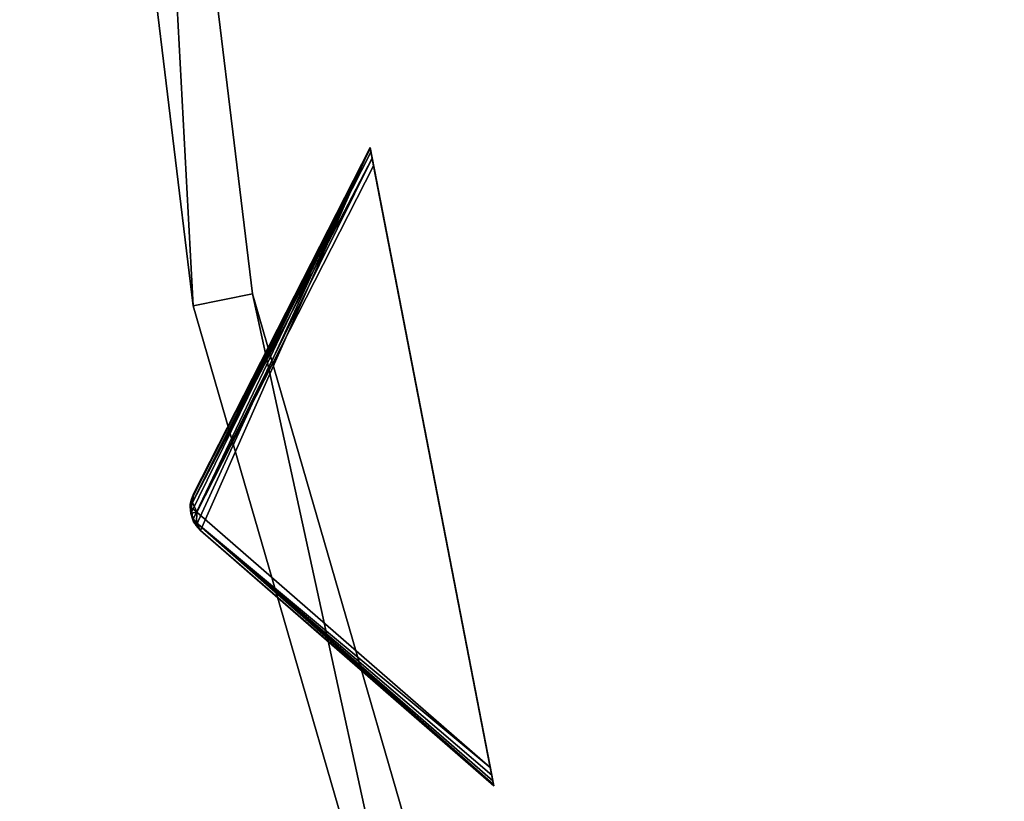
# Model space of a CAD drawing. Extents: x 1239 to 1951, y -365 to 347.
# Tile 158 of 202: x 1408 to 1441, y -62 to -36. Entities that reach past the tile are written whole.
import ezdxf

# ---------------------------------------------------------------- set-up
doc = ezdxf.new("R2010")
doc.units = 0
doc.header["$LTSCALE"] = 25.4
doc.layers.get('0').update_dxf_attribs({"color": 13, "linetype": 'CONTINUOUS'})

# ---------------------------------------------------------------- blocks, each defined once
blk = doc.blocks.new('GRUPUJ_10')
at = {"color": 0}
mesh = blk.add_polyface(dxfattribs=at)
corners = [(0, 334.731, 403.847), (1.997, 334.841, 403.847), (1.462, 391.844, 403.847), (7.718, 278.124, 403.847), (9.671, 278.553, 403.847), (24.417, 223.488, 403.847), (26.276, 224.224, 403.847), (49.663, 172.237, 403.847), (51.38, 173.263, 403.847), (82.804, 125.7, 403.847), (84.334, 126.988, 403.847), (122.98, 85.082, 403.847), (124.285, 86.599, 403.847), (145.389, 67.329, 403.847), (146.566, 68.945, 403.847), (169.152, 51.435, 403.847), (170.196, 53.141, 403.847), (220.124, 25.63, 403.847), (220.881, 27.482, 403.847), (274.575, 8.336, 403.847), (275.025, 10.285, 403.847), (331.094, 0, 403.847), (331.226, 1.996, 403.847), (388.22, 0.838, 403.847), (388.029, 2.829, 403.847), (443.963, 12.764, 403.847), (444.47, 10.83, 403.847), (497.579, 31.543, 403.847), (498.39, 29.714, 403.847), (547.489, 58.679, 403.847), (548.582, 57.004, 403.847), (592.399, 93.469, 403.847), (593.747, 91.992, 403.847), (631.147, 135.014, 403.847), (632.714, 133.772, 403.847), (662.728, 182.235, 403.847), (664.475, 181.261, 403.847), (686.326, 233.912, 403.847), (688.207, 233.23, 403.847), (701.329, 288.704, 403.847), (703.294, 288.333, 403.847), (707.348, 345.194, 403.847), (709.348, 345.143, 403.847), (3.451, 391.632, 403.847), (12.067, 447.982, 403.847), (13.996, 447.454, 403.847), (31.54, 501.693, 403.847), (33.36, 500.862, 403.847), (59.377, 551.584, 403.847), (61.039, 550.472, 403.847), (94.856, 596.363, 403.847), (96.318, 594.999, 403.847), (137.059, 634.872, 403.847), (138.283, 633.291, 403.847), (184.892, 666.112, 403.847), (185.847, 664.355, 403.847), (237.117, 689.274, 403.847), (237.778, 687.387, 403.847), (292.382, 703.759, 403.847), (292.732, 701.79, 403.847), (349.254, 709.192, 403.847), (349.284, 707.192, 403.847), (406.262, 705.431, 403.847), (405.97, 703.452, 403.847), (461.322, 690.668, 403.847), (461.927, 692.574, 403.847), (513.907, 669.17, 403.847), (514.81, 670.954, 403.847), (562.362, 639.515, 403.847), (563.54, 641.131, 403.847), (605.432, 602.471, 403.847), (606.854, 603.878, 403.847), (642.003, 558.999, 403.847), (643.632, 560.159, 403.847), (671.127, 510.222, 403.847), (672.921, 511.106, 403.847), (692.049, 457.406, 403.847), (693.962, 457.991, 403.847), (704.228, 401.918, 403.847), (706.21, 402.188, 403.847)]
mesh.append_faces([[corners[k] for k in face] for face in [(0, 1, 2), (1, 3, 4), (4, 5, 6), (6, 7, 8), (8, 9, 10), (10, 11, 12), (12, 13, 14), (14, 15, 16), (16, 17, 18), (18, 19, 20), (20, 21, 22), (22, 23, 24), (24, 23, 25), (25, 26, 27), (27, 28, 29), (29, 30, 31), (31, 32, 33), (33, 34, 35), (35, 36, 37), (37, 38, 39), (39, 40, 41), (2, 43, 44), (43, 2, 1), (44, 45, 46), (46, 47, 48), (48, 49, 50), (50, 51, 52), (52, 53, 54), (54, 55, 56), (56, 57, 58), (58, 59, 60), (60, 61, 62), (62, 64, 65), (65, 66, 67), (67, 68, 69), (69, 70, 71), (71, 72, 73), (73, 74, 75), (75, 76, 77), (77, 78, 79), (79, 41, 42)]], dxfattribs={"vtx0": -1, "vtx1": -1, "color": 0})
mesh.append_faces([[corners[k] for k in face] for face in [(1, 0, 3), (4, 3, 5), (6, 5, 7), (8, 7, 9), (10, 9, 11), (12, 11, 13), (14, 13, 15), (16, 15, 17), (18, 17, 19), (20, 19, 21), (22, 21, 23), (25, 23, 26), (27, 26, 28), (29, 28, 30), (31, 30, 32), (33, 32, 34), (35, 34, 36), (37, 36, 38), (39, 38, 40), (41, 40, 42), (44, 43, 45), (46, 45, 47), (48, 47, 49), (50, 49, 51), (52, 51, 53), (54, 53, 55), (56, 55, 57), (58, 57, 59), (60, 59, 61), (62, 61, 63), (62, 63, 64), (65, 64, 66), (67, 66, 68), (69, 68, 70), (71, 70, 72), (73, 72, 74), (75, 74, 76), (77, 76, 78), (79, 78, 41)]], dxfattribs={"vtx0": -1, "vtx2": -1, "color": 0})
mesh = blk.add_polyface(dxfattribs=at)
corners = [(1.462, 391.844, 383.847), (3.451, 391.632, 383.847), (1.997, 334.841, 383.847), (12.067, 447.982, 383.847), (13.996, 447.454, 383.847), (31.54, 501.693, 383.847), (33.36, 500.862, 383.847), (59.377, 551.584, 383.847), (61.039, 550.472, 383.847), (94.856, 596.363, 383.847), (96.318, 594.999, 383.847), (137.059, 634.872, 383.847), (138.283, 633.291, 383.847), (184.892, 666.112, 383.847), (185.847, 664.355, 383.847), (237.117, 689.274, 383.847), (237.778, 687.387, 383.847), (292.382, 703.759, 383.847), (292.732, 701.79, 383.847), (349.254, 709.192, 383.847), (349.284, 707.192, 383.847), (406.262, 705.431, 383.847), (405.97, 703.452, 383.847), (461.322, 690.668, 383.847), (461.927, 692.574, 383.847), (513.907, 669.17, 383.847), (514.81, 670.954, 383.847), (562.362, 639.515, 383.847), (563.54, 641.131, 383.847), (605.432, 602.471, 383.847), (606.854, 603.878, 383.847), (642.003, 558.999, 383.847), (643.632, 560.159, 383.847), (671.127, 510.222, 383.847), (672.921, 511.106, 383.847), (692.049, 457.406, 383.847), (693.962, 457.991, 383.847), (704.228, 401.918, 383.847), (706.21, 402.188, 383.847), (707.348, 345.194, 383.847), (709.348, 345.143, 383.847), (0, 334.731, 383.847), (7.718, 278.124, 383.847), (9.671, 278.553, 383.847), (24.417, 223.488, 383.847), (26.276, 224.224, 383.847), (49.663, 172.237, 383.847), (51.38, 173.263, 383.847), (82.804, 125.7, 383.847), (84.334, 126.988, 383.847), (122.98, 85.082, 383.847), (124.285, 86.599, 383.847), (145.389, 67.329, 383.847), (146.566, 68.945, 383.847), (169.152, 51.435, 383.847), (170.196, 53.141, 383.847), (220.124, 25.63, 383.847), (220.881, 27.482, 383.847), (274.575, 8.336, 383.847), (275.025, 10.285, 383.847), (331.094, 0, 383.847), (331.226, 1.996, 383.847), (388.22, 0.838, 383.847), (388.029, 2.829, 383.847), (443.963, 12.764, 383.847), (444.47, 10.83, 383.847), (497.579, 31.543, 383.847), (498.39, 29.714, 383.847), (547.489, 58.679, 383.847), (548.582, 57.004, 383.847), (592.399, 93.469, 383.847), (593.747, 91.992, 383.847), (631.147, 135.014, 383.847), (632.714, 133.772, 383.847), (662.728, 182.235, 383.847), (664.475, 181.261, 383.847), (686.326, 233.912, 383.847), (688.207, 233.23, 383.847), (701.329, 288.704, 383.847), (703.294, 288.333, 383.847)]
mesh.append_faces([[corners[k] for k in face] for face in [(1, 3, 4), (4, 5, 6), (6, 7, 8), (8, 9, 10), (10, 11, 12), (12, 13, 14), (14, 15, 16), (16, 17, 18), (18, 19, 20), (20, 21, 22), (22, 21, 23), (23, 24, 25), (25, 26, 27), (27, 28, 29), (29, 30, 31), (31, 32, 33), (33, 34, 35), (35, 36, 37), (37, 38, 39), (41, 2, 42), (42, 43, 44), (44, 45, 46), (46, 47, 48), (48, 49, 50), (50, 51, 52), (52, 53, 54), (54, 55, 56), (56, 57, 58), (58, 59, 60), (60, 61, 62), (62, 64, 65), (65, 66, 67), (67, 68, 69), (69, 70, 71), (71, 72, 73), (73, 74, 75), (75, 76, 77), (77, 78, 79), (79, 39, 40)]], dxfattribs={"vtx0": -1, "vtx1": -1, "color": 0})
mesh.append_faces([[corners[k] for k in face] for face in [(0, 1, 2), (1, 0, 3), (4, 3, 5), (6, 5, 7), (8, 7, 9), (10, 9, 11), (12, 11, 13), (14, 13, 15), (16, 15, 17), (18, 17, 19), (20, 19, 21), (23, 21, 24), (25, 24, 26), (27, 26, 28), (29, 28, 30), (31, 30, 32), (33, 32, 34), (35, 34, 36), (37, 36, 38), (39, 38, 40), (2, 41, 0), (42, 2, 43), (44, 43, 45), (46, 45, 47), (48, 47, 49), (50, 49, 51), (52, 51, 53), (54, 53, 55), (56, 55, 57), (58, 57, 59), (60, 59, 61), (62, 61, 63), (62, 63, 64), (65, 64, 66), (67, 66, 68), (69, 68, 70), (71, 70, 72), (73, 72, 74), (75, 74, 76), (77, 76, 78), (79, 78, 39)]], dxfattribs={"vtx0": -1, "vtx2": -1, "color": 0})
mesh = blk.add_polyface(dxfattribs=at)
corners = [(13.987, 284.721, 390.847), (9.244, 340.318, 390.847), (7.246, 340.238, 390.847), (15.946, 285.121, 390.847), (29.546, 231.005, 390.847), (31.416, 231.714, 390.847), (53.52, 180.48, 390.847), (55.252, 181.48, 390.847), (85.289, 134.455, 390.847), (86.838, 135.72, 390.847), (124.029, 94.122, 390.847), (125.355, 95.62, 390.847), (168.737, 60.526, 390.847), (169.806, 62.217, 390.847), (218.256, 34.537, 390.847), (219.04, 36.377, 390.847), (271.302, 16.828, 390.847), (271.781, 18.77, 390.847), (326.502, 7.857, 390.847), (326.663, 9.85, 390.847), (354.464, 6.73, 390.847), (354.464, 8.73, 390.847), (382.426, 7.857, 390.847), (382.265, 9.85, 390.847), (437.148, 18.77, 390.847), (437.626, 16.828, 390.847), (489.889, 36.377, 390.847), (490.672, 34.537, 390.847), (539.122, 62.217, 390.847), (540.191, 60.526, 390.847), (583.573, 95.62, 390.847), (584.899, 94.122, 390.847), (622.09, 135.72, 390.847), (623.639, 134.455, 390.847), (653.676, 181.48, 390.847), (655.408, 180.48, 390.847), (677.512, 231.714, 390.847), (679.382, 231.005, 390.847), (692.982, 285.121, 390.847), (694.941, 284.721, 390.847), (699.684, 340.318, 390.847), (701.682, 340.238, 390.847), (9.498, 396.116, 390.847), (11.483, 395.875, 390.847), (20.684, 450.911, 390.847), (22.605, 450.354, 390.847), (40.515, 503.201, 390.847), (42.322, 502.343, 390.847), (68.477, 551.632, 390.847), (70.123, 550.496, 390.847), (103.846, 594.952, 390.847), (105.289, 593.566, 390.847), (145.706, 632.036, 390.847), (146.908, 630.437, 390.847), (192.973, 661.926, 390.847), (193.902, 660.155, 390.847), (244.422, 683.846, 390.847), (245.055, 681.949, 390.847), (298.721, 697.23, 390.847), (299.042, 695.256, 390.847), (354.464, 701.73, 390.847), (354.464, 699.73, 390.847), (409.886, 695.256, 390.847), (410.207, 697.23, 390.847), (463.873, 681.949, 390.847), (464.506, 683.846, 390.847), (515.026, 660.155, 390.847), (515.955, 661.926, 390.847), (562.021, 630.437, 390.847), (563.222, 632.036, 390.847), (603.64, 593.566, 390.847), (605.082, 594.952, 390.847), (638.805, 550.496, 390.847), (640.451, 551.632, 390.847), (666.606, 502.343, 390.847), (668.413, 503.201, 390.847), (686.323, 450.354, 390.847), (688.244, 450.911, 390.847), (697.445, 395.875, 390.847), (699.43, 396.116, 390.847)]
mesh.append_faces([[corners[k] for k in face] for face in [(0, 1, 2), (1, 0, 3), (3, 4, 5), (5, 6, 7), (7, 8, 9), (9, 10, 11), (11, 12, 13), (13, 14, 15), (15, 16, 17), (17, 18, 19), (19, 20, 21), (21, 22, 23), (23, 22, 24), (24, 25, 26), (26, 27, 28), (28, 29, 30), (30, 31, 32), (32, 33, 34), (34, 35, 36), (36, 37, 38), (38, 39, 40), (42, 43, 44), (44, 45, 46), (46, 47, 48), (48, 49, 50), (50, 51, 52), (52, 53, 54), (54, 55, 56), (56, 57, 58), (58, 59, 60), (60, 62, 63), (63, 64, 65), (65, 66, 67), (67, 68, 69), (69, 70, 71), (71, 72, 73), (73, 74, 75), (75, 76, 77), (77, 78, 79), (79, 40, 41)]], dxfattribs={"vtx0": -1, "vtx1": -1, "color": 0})
mesh.append_faces([[corners[k] for k in face] for face in [(3, 0, 4), (5, 4, 6), (7, 6, 8), (9, 8, 10), (11, 10, 12), (13, 12, 14), (15, 14, 16), (17, 16, 18), (19, 18, 20), (21, 20, 22), (24, 22, 25), (26, 25, 27), (28, 27, 29), (30, 29, 31), (32, 31, 33), (34, 33, 35), (36, 35, 37), (38, 37, 39), (40, 39, 41), (1, 42, 2), (42, 1, 43), (44, 43, 45), (46, 45, 47), (48, 47, 49), (50, 49, 51), (52, 51, 53), (54, 53, 55), (56, 55, 57), (58, 57, 59), (60, 59, 61), (60, 61, 62), (63, 62, 64), (65, 64, 66), (67, 66, 68), (69, 68, 70), (71, 70, 72), (73, 72, 74), (75, 74, 76), (77, 76, 78), (79, 78, 40)]], dxfattribs={"vtx0": -1, "vtx2": -1, "color": 0})
mesh = blk.add_polyface(dxfattribs=at)
corners = [(9.498, 396.116, 383.847), (9.244, 340.318, 383.847), (7.246, 340.238, 383.847), (11.483, 395.875, 383.847), (20.684, 450.911, 383.847), (22.605, 450.354, 383.847), (40.515, 503.201, 383.847), (42.322, 502.343, 383.847), (68.477, 551.632, 383.847), (70.123, 550.496, 383.847), (103.846, 594.952, 383.847), (105.289, 593.566, 383.847), (145.706, 632.036, 383.847), (146.908, 630.437, 383.847), (192.973, 661.926, 383.847), (193.902, 660.155, 383.847), (244.422, 683.846, 383.847), (245.055, 681.949, 383.847), (298.721, 697.23, 383.847), (299.042, 695.256, 383.847), (354.464, 701.73, 383.847), (354.464, 699.73, 383.847), (410.207, 697.23, 383.847), (409.886, 695.256, 383.847), (463.873, 681.949, 383.847), (464.506, 683.846, 383.847), (515.026, 660.155, 383.847), (515.955, 661.926, 383.847), (562.021, 630.437, 383.847), (563.222, 632.036, 383.847), (603.64, 593.566, 383.847), (605.082, 594.952, 383.847), (638.805, 550.496, 383.847), (640.451, 551.632, 383.847), (666.606, 502.343, 383.847), (668.413, 503.201, 383.847), (686.323, 450.354, 383.847), (688.244, 450.911, 383.847), (697.445, 395.875, 383.847), (699.43, 396.116, 383.847), (699.684, 340.318, 383.847), (701.682, 340.238, 383.847), (13.987, 284.721, 383.847), (15.946, 285.121, 383.847), (29.546, 231.005, 383.847), (31.416, 231.714, 383.847), (53.52, 180.48, 383.847), (55.252, 181.48, 383.847), (85.289, 134.455, 383.847), (86.838, 135.72, 383.847), (124.029, 94.122, 383.847), (125.355, 95.62, 383.847), (168.737, 60.526, 383.847), (169.806, 62.217, 383.847), (218.256, 34.537, 383.847), (219.04, 36.377, 383.847), (271.302, 16.828, 383.847), (271.781, 18.77, 383.847), (326.502, 7.857, 383.847), (326.663, 9.85, 383.847), (354.464, 6.73, 383.847), (354.464, 8.73, 383.847), (382.265, 9.85, 383.847), (382.426, 7.857, 383.847), (437.148, 18.77, 383.847), (437.626, 16.828, 383.847), (489.889, 36.377, 383.847), (490.672, 34.537, 383.847), (539.122, 62.217, 383.847), (540.191, 60.526, 383.847), (583.573, 95.62, 383.847), (584.899, 94.122, 383.847), (622.09, 135.72, 383.847), (623.639, 134.455, 383.847), (653.676, 181.48, 383.847), (655.408, 180.48, 383.847), (677.512, 231.714, 383.847), (679.382, 231.005, 383.847), (692.982, 285.121, 383.847), (694.941, 284.721, 383.847)]
mesh.append_faces([[corners[k] for k in face] for face in [(0, 1, 2), (1, 0, 3), (3, 4, 5), (5, 6, 7), (7, 8, 9), (9, 10, 11), (11, 12, 13), (13, 14, 15), (15, 16, 17), (17, 18, 19), (19, 20, 21), (21, 22, 23), (23, 22, 24), (24, 25, 26), (26, 27, 28), (28, 29, 30), (30, 31, 32), (32, 33, 34), (34, 35, 36), (36, 37, 38), (38, 39, 40), (42, 43, 44), (44, 45, 46), (46, 47, 48), (48, 49, 50), (50, 51, 52), (52, 53, 54), (54, 55, 56), (56, 57, 58), (58, 59, 60), (60, 62, 63), (63, 64, 65), (65, 66, 67), (67, 68, 69), (69, 70, 71), (71, 72, 73), (73, 74, 75), (75, 76, 77), (77, 78, 79), (79, 40, 41)]], dxfattribs={"vtx0": -1, "vtx1": -1, "color": 0})
mesh.append_faces([[corners[k] for k in face] for face in [(3, 0, 4), (5, 4, 6), (7, 6, 8), (9, 8, 10), (11, 10, 12), (13, 12, 14), (15, 14, 16), (17, 16, 18), (19, 18, 20), (21, 20, 22), (24, 22, 25), (26, 25, 27), (28, 27, 29), (30, 29, 31), (32, 31, 33), (34, 33, 35), (36, 35, 37), (38, 37, 39), (40, 39, 41), (1, 42, 2), (42, 1, 43), (44, 43, 45), (46, 45, 47), (48, 47, 49), (50, 49, 51), (52, 51, 53), (54, 53, 55), (56, 55, 57), (58, 57, 59), (60, 59, 61), (60, 61, 62), (63, 62, 64), (65, 64, 66), (67, 66, 68), (69, 68, 70), (71, 70, 72), (73, 72, 74), (75, 74, 76), (77, 76, 78), (79, 78, 40)]], dxfattribs={"vtx0": -1, "vtx2": -1, "color": 0})
mesh = blk.add_polyface(dxfattribs=at)
corners = [(92.177, 343.66, 271.847), (94.175, 343.741, 271.847), (93.878, 385.871, 271.847), (97.269, 301.723, 271.847), (99.229, 302.123, 271.847), (109.022, 261.146, 271.847), (110.892, 261.855, 271.847), (127.132, 222.98, 271.847), (128.864, 223.98, 271.847), (151.13, 188.213, 271.847), (152.68, 189.478, 271.847), (180.394, 157.746, 271.847), (181.721, 159.243, 271.847), (214.167, 132.368, 271.847), (215.236, 134.058, 271.847), (251.573, 112.735, 271.847), (252.357, 114.575, 271.847), (291.644, 99.358, 271.847), (292.122, 101.3, 271.847), (333.342, 92.581, 271.847), (333.503, 94.575, 271.847), (354.464, 91.73, 271.847), (354.464, 93.73, 271.847), (375.587, 92.581, 271.847), (375.426, 94.575, 271.847), (416.806, 101.3, 271.847), (417.284, 99.358, 271.847), (456.571, 114.575, 271.847), (457.355, 112.735, 271.847), (493.692, 134.058, 271.847), (494.761, 132.368, 271.847), (527.208, 159.243, 271.847), (528.534, 157.746, 271.847), (556.249, 189.478, 271.847), (557.798, 188.213, 271.847), (580.064, 223.98, 271.847), (581.796, 222.98, 271.847), (598.036, 261.855, 271.847), (599.906, 261.146, 271.847), (609.7, 302.123, 271.847), (611.659, 301.723, 271.847), (614.753, 343.741, 271.847), (616.751, 343.66, 271.847), (615.05, 385.871, 271.847), (95.863, 385.63, 271.847), (102.328, 427.262, 271.847), (104.249, 426.706, 271.847), (117.308, 466.762, 271.847), (119.115, 465.904, 271.847), (138.431, 503.347, 271.847), (140.077, 502.211, 271.847), (165.148, 536.07, 271.847), (166.591, 534.685, 271.847), (196.769, 564.084, 271.847), (197.971, 562.485, 271.847), (232.474, 586.662, 271.847), (233.404, 584.891, 271.847), (271.339, 603.221, 271.847), (271.972, 601.324, 271.847), (312.356, 613.331, 271.847), (312.677, 611.357, 271.847), (354.464, 616.73, 271.847), (354.464, 614.73, 271.847), (396.251, 611.357, 271.847), (396.572, 613.331, 271.847), (436.956, 601.324, 271.847), (437.589, 603.221, 271.847), (475.524, 584.891, 271.847), (476.454, 586.662, 271.847), (510.957, 562.485, 271.847), (512.159, 564.084, 271.847), (542.337, 534.685, 271.847), (543.78, 536.07, 271.847), (568.851, 502.211, 271.847), (570.497, 503.347, 271.847), (589.813, 465.904, 271.847), (591.62, 466.762, 271.847), (604.679, 426.706, 271.847), (606.6, 427.262, 271.847), (613.065, 385.63, 271.847)]
mesh.append_faces([[corners[k] for k in face] for face in [(0, 1, 2), (1, 3, 4), (4, 5, 6), (6, 7, 8), (8, 9, 10), (10, 11, 12), (12, 13, 14), (14, 15, 16), (16, 17, 18), (18, 19, 20), (20, 21, 22), (22, 23, 24), (24, 23, 25), (25, 26, 27), (27, 28, 29), (29, 30, 31), (31, 32, 33), (33, 34, 35), (35, 36, 37), (37, 38, 39), (39, 40, 41), (2, 44, 45), (44, 2, 1), (45, 46, 47), (47, 48, 49), (49, 50, 51), (51, 52, 53), (53, 54, 55), (55, 56, 57), (57, 58, 59), (59, 60, 61), (61, 63, 64), (64, 65, 66), (66, 67, 68), (68, 69, 70), (70, 71, 72), (72, 73, 74), (74, 75, 76), (76, 77, 78), (78, 79, 43)]], dxfattribs={"vtx0": -1, "vtx1": -1, "color": 0})
mesh.append_faces([[corners[k] for k in face] for face in [(1, 0, 3), (4, 3, 5), (6, 5, 7), (8, 7, 9), (10, 9, 11), (12, 11, 13), (14, 13, 15), (16, 15, 17), (18, 17, 19), (20, 19, 21), (22, 21, 23), (25, 23, 26), (27, 26, 28), (29, 28, 30), (31, 30, 32), (33, 32, 34), (35, 34, 36), (37, 36, 38), (39, 38, 40), (41, 40, 42), (41, 42, 43), (45, 44, 46), (47, 46, 48), (49, 48, 50), (51, 50, 52), (53, 52, 54), (55, 54, 56), (57, 56, 58), (59, 58, 60), (61, 60, 62), (61, 62, 63), (64, 63, 65), (66, 65, 67), (68, 67, 69), (70, 69, 71), (72, 71, 73), (74, 73, 75), (76, 75, 77), (78, 77, 79), (43, 79, 41)]], dxfattribs={"vtx0": -1, "vtx2": -1, "color": 0})
mesh = blk.add_polyface(dxfattribs=at)
corners = [(93.878, 385.871, 264.847), (95.863, 385.63, 264.847), (94.175, 343.741, 264.847), (102.328, 427.262, 264.847), (104.249, 426.706, 264.847), (117.308, 466.762, 264.847), (119.115, 465.904, 264.847), (138.431, 503.347, 264.847), (140.077, 502.211, 264.847), (165.148, 536.07, 264.847), (166.591, 534.685, 264.847), (196.769, 564.084, 264.847), (197.971, 562.485, 264.847), (232.474, 586.662, 264.847), (233.404, 584.891, 264.847), (271.339, 603.221, 264.847), (271.972, 601.324, 264.847), (312.356, 613.331, 264.847), (312.677, 611.357, 264.847), (354.464, 616.73, 264.847), (354.464, 614.73, 264.847), (396.572, 613.331, 264.847), (396.251, 611.357, 264.847), (436.956, 601.324, 264.847), (437.589, 603.221, 264.847), (475.524, 584.891, 264.847), (476.454, 586.662, 264.847), (510.957, 562.485, 264.847), (512.159, 564.084, 264.847), (542.337, 534.685, 264.847), (543.78, 536.07, 264.847), (568.851, 502.211, 264.847), (570.497, 503.347, 264.847), (589.813, 465.904, 264.847), (591.62, 466.762, 264.847), (604.679, 426.706, 264.847), (606.6, 427.262, 264.847), (613.065, 385.63, 264.847), (615.05, 385.871, 264.847), (614.753, 343.741, 264.847), (92.177, 343.66, 264.847), (97.269, 301.723, 264.847), (99.229, 302.123, 264.847), (109.022, 261.146, 264.847), (110.892, 261.855, 264.847), (127.132, 222.98, 264.847), (128.864, 223.98, 264.847), (151.13, 188.213, 264.847), (152.68, 189.478, 264.847), (180.394, 157.746, 264.847), (181.721, 159.243, 264.847), (214.167, 132.368, 264.847), (215.236, 134.058, 264.847), (251.573, 112.735, 264.847), (252.357, 114.575, 264.847), (291.644, 99.358, 264.847), (292.122, 101.3, 264.847), (333.342, 92.581, 264.847), (333.503, 94.575, 264.847), (354.464, 91.73, 264.847), (354.464, 93.73, 264.847), (375.426, 94.575, 264.847), (375.587, 92.581, 264.847), (416.806, 101.3, 264.847), (417.284, 99.358, 264.847), (456.571, 114.575, 264.847), (457.355, 112.735, 264.847), (493.692, 134.058, 264.847), (494.761, 132.368, 264.847), (527.208, 159.243, 264.847), (528.534, 157.746, 264.847), (556.249, 189.478, 264.847), (557.798, 188.213, 264.847), (580.064, 223.98, 264.847), (581.796, 222.98, 264.847), (598.036, 261.855, 264.847), (599.906, 261.146, 264.847), (609.7, 302.123, 264.847), (611.659, 301.723, 264.847), (616.751, 343.66, 264.847)]
mesh.append_faces([[corners[k] for k in face] for face in [(1, 3, 4), (4, 5, 6), (6, 7, 8), (8, 9, 10), (10, 11, 12), (12, 13, 14), (14, 15, 16), (16, 17, 18), (18, 19, 20), (20, 21, 22), (22, 21, 23), (23, 24, 25), (25, 26, 27), (27, 28, 29), (29, 30, 31), (31, 32, 33), (33, 34, 35), (35, 36, 37), (37, 38, 39), (40, 2, 41), (41, 42, 43), (43, 44, 45), (45, 46, 47), (47, 48, 49), (49, 50, 51), (51, 52, 53), (53, 54, 55), (55, 56, 57), (57, 58, 59), (59, 61, 62), (62, 63, 64), (64, 65, 66), (66, 67, 68), (68, 69, 70), (70, 71, 72), (72, 73, 74), (74, 75, 76), (76, 77, 78), (78, 39, 79), (79, 39, 38)]], dxfattribs={"vtx0": -1, "vtx1": -1, "color": 0})
mesh.append_faces([[corners[k] for k in face] for face in [(0, 1, 2), (1, 0, 3), (4, 3, 5), (6, 5, 7), (8, 7, 9), (10, 9, 11), (12, 11, 13), (14, 13, 15), (16, 15, 17), (18, 17, 19), (20, 19, 21), (23, 21, 24), (25, 24, 26), (27, 26, 28), (29, 28, 30), (31, 30, 32), (33, 32, 34), (35, 34, 36), (37, 36, 38), (2, 40, 0), (41, 2, 42), (43, 42, 44), (45, 44, 46), (47, 46, 48), (49, 48, 50), (51, 50, 52), (53, 52, 54), (55, 54, 56), (57, 56, 58), (59, 58, 60), (59, 60, 61), (62, 61, 63), (64, 63, 65), (66, 65, 67), (68, 67, 69), (70, 69, 71), (72, 71, 73), (74, 73, 75), (76, 75, 77), (78, 77, 39)]], dxfattribs={"vtx0": -1, "vtx2": -1, "color": 0})
mesh = blk.add_polyface(dxfattribs=at)
corners = [(169.614, 346.781, 145.847), (171.613, 346.861, 145.847), (170.813, 376.529, 145.847), (173.203, 317.225, 145.847), (175.162, 317.625, 145.847), (181.486, 288.628, 145.847), (183.356, 289.337, 145.847), (194.249, 261.73, 145.847), (195.981, 262.73, 145.847), (211.162, 237.228, 145.847), (212.711, 238.492, 145.847), (231.786, 215.755, 145.847), (233.113, 217.252, 145.847), (255.588, 197.87, 145.847), (256.657, 199.56, 145.847), (281.95, 184.034, 145.847), (282.734, 185.874, 145.847), (310.191, 174.606, 145.847), (310.669, 176.548, 145.847), (339.578, 169.83, 145.847), (339.739, 171.823, 145.847), (354.464, 169.23, 145.847), (354.464, 171.23, 145.847), (369.35, 169.83, 145.847), (369.189, 171.823, 145.847), (398.259, 176.548, 145.847), (398.737, 174.606, 145.847), (426.194, 185.874, 145.847), (426.978, 184.034, 145.847), (452.271, 199.56, 145.847), (453.34, 197.87, 145.847), (475.816, 217.252, 145.847), (477.142, 215.755, 145.847), (496.217, 238.492, 145.847), (497.766, 237.228, 145.847), (512.947, 262.73, 145.847), (514.679, 261.73, 145.847), (525.572, 289.337, 145.847), (527.442, 288.628, 145.847), (533.766, 317.625, 145.847), (535.725, 317.225, 145.847), (537.316, 346.861, 145.847), (539.314, 346.781, 145.847), (538.115, 376.529, 145.847), (172.798, 376.288, 145.847), (176.768, 405.7, 145.847), (178.689, 405.144, 145.847), (187.326, 433.538, 145.847), (189.133, 432.681, 145.847), (202.212, 459.322, 145.847), (203.858, 458.186, 145.847), (221.042, 482.384, 145.847), (222.484, 480.999, 145.847), (243.327, 502.127, 145.847), (244.528, 500.528, 145.847), (268.49, 518.039, 145.847), (269.42, 516.268, 145.847), (295.881, 529.709, 145.847), (296.514, 527.812, 145.847), (324.788, 536.834, 145.847), (325.109, 534.86, 145.847), (354.464, 539.23, 145.847), (354.464, 537.23, 145.847), (383.819, 534.86, 145.847), (384.14, 536.834, 145.847), (412.414, 527.812, 145.847), (413.048, 529.709, 145.847), (439.508, 516.268, 145.847), (440.438, 518.039, 145.847), (464.4, 500.528, 145.847), (465.601, 502.127, 145.847), (486.444, 480.999, 145.847), (487.887, 482.384, 145.847), (505.07, 458.186, 145.847), (506.716, 459.322, 145.847), (519.796, 432.681, 145.847), (521.602, 433.538, 145.847), (530.239, 405.144, 145.847), (532.16, 405.7, 145.847), (536.13, 376.288, 145.847)]
mesh.append_faces([[corners[k] for k in face] for face in [(0, 1, 2), (1, 3, 4), (4, 5, 6), (6, 7, 8), (8, 9, 10), (10, 11, 12), (12, 13, 14), (14, 15, 16), (16, 17, 18), (18, 19, 20), (20, 21, 22), (22, 23, 24), (24, 23, 25), (25, 26, 27), (27, 28, 29), (29, 30, 31), (31, 32, 33), (33, 34, 35), (35, 36, 37), (37, 38, 39), (39, 40, 41), (2, 44, 45), (44, 2, 1), (45, 46, 47), (47, 48, 49), (49, 50, 51), (51, 52, 53), (53, 54, 55), (55, 56, 57), (57, 58, 59), (59, 60, 61), (61, 63, 64), (64, 65, 66), (66, 67, 68), (68, 69, 70), (70, 71, 72), (72, 73, 74), (74, 75, 76), (76, 77, 78), (78, 79, 43)]], dxfattribs={"vtx0": -1, "vtx1": -1, "color": 0})
mesh.append_faces([[corners[k] for k in face] for face in [(1, 0, 3), (4, 3, 5), (6, 5, 7), (8, 7, 9), (10, 9, 11), (12, 11, 13), (14, 13, 15), (16, 15, 17), (18, 17, 19), (20, 19, 21), (22, 21, 23), (25, 23, 26), (27, 26, 28), (29, 28, 30), (31, 30, 32), (33, 32, 34), (35, 34, 36), (37, 36, 38), (39, 38, 40), (41, 40, 42), (41, 42, 43), (45, 44, 46), (47, 46, 48), (49, 48, 50), (51, 50, 52), (53, 52, 54), (55, 54, 56), (57, 56, 58), (59, 58, 60), (61, 60, 62), (61, 62, 63), (64, 63, 65), (66, 65, 67), (68, 67, 69), (70, 69, 71), (72, 71, 73), (74, 73, 75), (76, 75, 77), (78, 77, 79), (43, 79, 41)]], dxfattribs={"vtx0": -1, "vtx2": -1, "color": 0})
mesh = blk.add_polyface(dxfattribs=at)
corners = [(170.813, 376.529, 138.847), (172.798, 376.288, 138.847), (171.613, 346.861, 138.847), (176.768, 405.7, 138.847), (178.689, 405.144, 138.847), (187.326, 433.538, 138.847), (189.133, 432.681, 138.847), (202.212, 459.322, 138.847), (203.858, 458.186, 138.847), (221.042, 482.384, 138.847), (222.484, 480.999, 138.847), (243.327, 502.127, 138.847), (244.528, 500.528, 138.847), (268.49, 518.039, 138.847), (269.42, 516.268, 138.847), (295.881, 529.709, 138.847), (296.514, 527.812, 138.847), (324.788, 536.834, 138.847), (325.109, 534.86, 138.847), (354.464, 539.23, 138.847), (354.464, 537.23, 138.847), (384.14, 536.834, 138.847), (383.819, 534.86, 138.847), (412.414, 527.812, 138.847), (413.048, 529.709, 138.847), (439.508, 516.268, 138.847), (440.438, 518.039, 138.847), (464.4, 500.528, 138.847), (465.601, 502.127, 138.847), (486.444, 480.999, 138.847), (487.887, 482.384, 138.847), (505.07, 458.186, 138.847), (506.716, 459.322, 138.847), (519.796, 432.681, 138.847), (521.602, 433.538, 138.847), (530.239, 405.144, 138.847), (532.16, 405.7, 138.847), (536.13, 376.288, 138.847), (538.115, 376.529, 138.847), (537.316, 346.861, 138.847), (169.614, 346.781, 138.847), (173.203, 317.225, 138.847), (175.162, 317.625, 138.847), (181.486, 288.628, 138.847), (183.356, 289.337, 138.847), (194.249, 261.73, 138.847), (195.981, 262.73, 138.847), (211.162, 237.228, 138.847), (212.711, 238.492, 138.847), (231.786, 215.755, 138.847), (233.113, 217.252, 138.847), (255.588, 197.87, 138.847), (256.657, 199.56, 138.847), (281.95, 184.034, 138.847), (282.734, 185.874, 138.847), (310.191, 174.606, 138.847), (310.669, 176.548, 138.847), (339.578, 169.83, 138.847), (339.739, 171.823, 138.847), (354.464, 169.23, 138.847), (354.464, 171.23, 138.847), (369.189, 171.823, 138.847), (369.35, 169.83, 138.847), (398.259, 176.548, 138.847), (398.737, 174.606, 138.847), (426.194, 185.874, 138.847), (426.978, 184.034, 138.847), (452.271, 199.56, 138.847), (453.34, 197.87, 138.847), (475.816, 217.252, 138.847), (477.142, 215.755, 138.847), (496.217, 238.492, 138.847), (497.766, 237.228, 138.847), (512.947, 262.73, 138.847), (514.679, 261.73, 138.847), (525.572, 289.337, 138.847), (527.442, 288.628, 138.847), (533.766, 317.625, 138.847), (535.725, 317.225, 138.847), (539.314, 346.781, 138.847)]
mesh.append_faces([[corners[k] for k in face] for face in [(1, 3, 4), (4, 5, 6), (6, 7, 8), (8, 9, 10), (10, 11, 12), (12, 13, 14), (14, 15, 16), (16, 17, 18), (18, 19, 20), (20, 21, 22), (22, 21, 23), (23, 24, 25), (25, 26, 27), (27, 28, 29), (29, 30, 31), (31, 32, 33), (33, 34, 35), (35, 36, 37), (37, 38, 39), (40, 2, 41), (41, 42, 43), (43, 44, 45), (45, 46, 47), (47, 48, 49), (49, 50, 51), (51, 52, 53), (53, 54, 55), (55, 56, 57), (57, 58, 59), (59, 61, 62), (62, 63, 64), (64, 65, 66), (66, 67, 68), (68, 69, 70), (70, 71, 72), (72, 73, 74), (74, 75, 76), (76, 77, 78), (78, 39, 79), (79, 39, 38)]], dxfattribs={"vtx0": -1, "vtx1": -1, "color": 0})
mesh.append_faces([[corners[k] for k in face] for face in [(0, 1, 2), (1, 0, 3), (4, 3, 5), (6, 5, 7), (8, 7, 9), (10, 9, 11), (12, 11, 13), (14, 13, 15), (16, 15, 17), (18, 17, 19), (20, 19, 21), (23, 21, 24), (25, 24, 26), (27, 26, 28), (29, 28, 30), (31, 30, 32), (33, 32, 34), (35, 34, 36), (37, 36, 38), (2, 40, 0), (41, 2, 42), (43, 42, 44), (45, 44, 46), (47, 46, 48), (49, 48, 50), (51, 50, 52), (53, 52, 54), (55, 54, 56), (57, 56, 58), (59, 58, 60), (59, 60, 61), (62, 61, 63), (64, 63, 65), (66, 65, 67), (68, 67, 69), (70, 69, 71), (72, 71, 73), (74, 73, 75), (76, 75, 77), (78, 77, 39)]], dxfattribs={"vtx0": -1, "vtx2": -1, "color": 0})
mesh = blk.add_polyface(dxfattribs=at)
corners = [(169.614, 346.781, 145.847), (173.203, 317.225, 138.847), (173.203, 317.225, 145.847), (169.614, 346.781, 138.847)]
mesh.append_faces([[corners[k] for k in face] for face in [(0, 1, 2), (1, 0, 3)]], dxfattribs={"vtx0": -1, "color": 0})
mesh = blk.add_polyface(dxfattribs=at)
corners = [(171.613, 346.861, 138.847), (175.162, 317.625, 145.847), (175.162, 317.625, 138.847), (171.613, 346.861, 145.847)]
mesh.append_faces([[corners[k] for k in face] for face in [(0, 1, 2), (1, 0, 3)]], dxfattribs={"vtx0": -1, "color": 0})
mesh = blk.add_polyface(dxfattribs=at)
corners = [(175.162, 317.625, 138.847), (183.356, 289.337, 145.847), (183.356, 289.337, 138.847), (175.162, 317.625, 145.847)]
mesh.append_faces([[corners[k] for k in face] for face in [(0, 1, 2), (1, 0, 3)]], dxfattribs={"vtx0": -1, "color": 0})
mesh = blk.add_polyface(dxfattribs=at)
corners = [(173.203, 317.225, 145.847), (181.486, 288.628, 138.847), (181.486, 288.628, 145.847), (173.203, 317.225, 138.847)]
mesh.append_faces([[corners[k] for k in face] for face in [(0, 1, 2), (1, 0, 3)]], dxfattribs={"vtx0": -1, "color": 0})
blk = doc.blocks.new('GRUPUJ_12')
at = {"color": 254}
mesh = blk.add_polyface(dxfattribs=at)
corners = [(180.598, 324.29, 150), (174.989, 311.624, 139.866), (184.692, 303.183, 150), (174.84, 311.787, 139.717), (174.73, 311.978, 139.625), (174.664, 312.188, 139.594), (174.646, 312.408, 139.625), (174.677, 312.627, 139.717), (174.755, 312.833, 139.866)]
mesh.append_faces([[corners[k] for k in face] for face in [(0, 1, 2), (7, 0, 8)]], dxfattribs={"vtx0": -1, "color": 254})
mesh.append_faces([[corners[k] for k in face] for face in [(1, 0, 3), (3, 0, 4), (4, 0, 5), (5, 0, 6), (6, 0, 7)]], dxfattribs={"vtx0": -1, "vtx1": -1, "color": 254})
mesh = blk.add_polyface(dxfattribs=at)
corners = [(180.598, 324.29, 0.616), (174.721, 312.55, 10.41), (174.755, 312.833, 10.75)]
mesh.append_faces([[corners[k] for k in face] for face in [(0, 1, 2)]], dxfattribs={"color": 254})
mesh = blk.add_polyface(dxfattribs=at)
corners = [(180.598, 324.29, 0.616), (180.606, 324.249, 0.357), (174.721, 312.55, 10.41)]
mesh.append_faces([[corners[k] for k in face] for face in [(0, 1, 2)]], dxfattribs={"color": 254})
mesh = blk.add_polyface(dxfattribs=at)
corners = [(180.606, 324.249, 0.357), (180.629, 324.131, 0.162), (174.721, 312.55, 10.41)]
mesh.append_faces([[corners[k] for k in face] for face in [(0, 1, 2)]], dxfattribs={"color": 254})
mesh = blk.add_polyface(dxfattribs=at)
corners = [(180.598, 324.29, 150), (174.755, 312.833, 10.75), (174.755, 312.833, 139.866), (180.598, 324.29, 0.616)]
mesh.append_faces([[corners[k] for k in face] for face in [(0, 1, 2), (1, 0, 3)]], dxfattribs={"vtx0": -1, "color": 254})
mesh = blk.add_polyface(dxfattribs=at)
corners = [(184.684, 303.223, 0.357), (184.692, 303.183, 150), (184.692, 303.183, 0.616), (180.598, 324.29, 150), (184.661, 303.342, 0.162), (184.624, 303.533, 0.041), (184.575, 303.787), (180.716, 323.685), (180.666, 323.939, 0.041), (180.629, 324.131, 0.162), (180.606, 324.249, 0.357), (180.598, 324.29, 0.616)]
mesh.append_faces([[corners[k] for k in face] for face in [(0, 1, 2), (3, 10, 11)]], dxfattribs={"vtx0": -1, "color": 254})
mesh.append_faces([[corners[k] for k in face] for face in [(1, 0, 3)]], dxfattribs={"vtx0": -1, "vtx1": -1, "color": 254})
mesh.append_faces([[corners[k] for k in face] for face in [(3, 0, 4), (3, 4, 5), (3, 5, 6), (3, 6, 7), (3, 7, 8), (3, 8, 9), (3, 9, 10)]], dxfattribs={"vtx0": -1, "vtx2": -1, "color": 254})
mesh = blk.add_polyface(dxfattribs=at)
corners = [(180.629, 324.131, 0.162), (180.666, 323.939, 0.041), (174.721, 312.55, 10.41)]
mesh.append_faces([[corners[k] for k in face] for face in [(0, 1, 2)]], dxfattribs={"color": 254})
mesh = blk.add_polyface(dxfattribs=at)
corners = [(180.666, 323.939, 0.041), (174.872, 312.229, 10.134), (174.721, 312.55, 10.41)]
mesh.append_faces([[corners[k] for k in face] for face in [(0, 1, 2)]], dxfattribs={"color": 254})
mesh = blk.add_polyface(dxfattribs=at)
corners = [(180.666, 323.939, 0.041), (180.716, 323.685), (174.872, 312.229, 10.134)]
mesh.append_faces([[corners[k] for k in face] for face in [(0, 1, 2)]], dxfattribs={"color": 254})
mesh = blk.add_polyface(dxfattribs=at)
corners = [(180.716, 323.685), (184.575, 303.787), (174.872, 312.229, 10.134)]
mesh.append_faces([[corners[k] for k in face] for face in [(0, 1, 2)]], dxfattribs={"color": 254})
mesh = blk.add_polyface(dxfattribs=at)
corners = [(174.755, 312.833, 10.75), (174.676, 312.385, 10.507), (174.651, 312.483, 10.75)]
mesh.append_faces([[corners[k] for k in face] for face in [(0, 1, 2)]], dxfattribs={"color": 254})
mesh = blk.add_polyface(dxfattribs=at)
corners = [(174.755, 312.833, 10.75), (174.651, 312.483, 10.75), (174.677, 312.627, 139.717)]
mesh.append_faces([[corners[k] for k in face] for face in [(0, 1, 2)]], dxfattribs={"color": 254})
mesh = blk.add_polyface(dxfattribs=at)
corners = [(174.755, 312.833, 10.75), (174.721, 312.55, 10.41), (174.676, 312.385, 10.507)]
mesh.append_faces([[corners[k] for k in face] for face in [(0, 1, 2)]], dxfattribs={"color": 254})
mesh = blk.add_polyface(dxfattribs=at)
corners = [(174.755, 312.833, 10.75), (174.677, 312.627, 139.717), (174.755, 312.833, 139.866)]
mesh.append_faces([[corners[k] for k in face] for face in [(0, 1, 2)]], dxfattribs={"color": 254})
mesh = blk.add_polyface(dxfattribs=at)
corners = [(174.677, 312.627, 139.717), (174.651, 312.483, 10.75), (174.646, 312.408, 139.625)]
mesh.append_faces([[corners[k] for k in face] for face in [(0, 1, 2)]], dxfattribs={"color": 254})
mesh = blk.add_polyface(dxfattribs=at)
corners = [(174.651, 312.483, 10.75), (174.646, 312.408, 10.75), (174.646, 312.408, 139.625)]
mesh.append_faces([[corners[k] for k in face] for face in [(0, 1, 2)]], dxfattribs={"color": 254})
mesh = blk.add_polyface(dxfattribs=at)
corners = [(174.651, 312.483, 10.75), (174.676, 312.385, 10.507), (174.646, 312.408, 10.75)]
mesh.append_faces([[corners[k] for k in face] for face in [(0, 1, 2)]], dxfattribs={"color": 254})
mesh = blk.add_polyface(dxfattribs=at)
corners = [(174.721, 312.55, 10.41), (174.872, 312.229, 10.134), (174.676, 312.385, 10.507)]
mesh.append_faces([[corners[k] for k in face] for face in [(0, 1, 2)]], dxfattribs={"color": 254})
mesh = blk.add_polyface(dxfattribs=at)
corners = [(174.646, 312.408, 10.75), (174.73, 311.978, 10.75), (174.73, 311.978, 139.625)]
mesh.append_faces([[corners[k] for k in face] for face in [(0, 1, 2)]], dxfattribs={"color": 254})
mesh = blk.add_polyface(dxfattribs=at)
corners = [(174.646, 312.408, 10.75), (174.664, 312.188, 139.594), (174.646, 312.408, 139.625)]
mesh.append_faces([[corners[k] for k in face] for face in [(0, 1, 2)]], dxfattribs={"color": 254})
mesh = blk.add_polyface(dxfattribs=at)
corners = [(174.646, 312.408, 10.75), (174.73, 311.978, 139.625), (174.664, 312.188, 139.594)]
mesh.append_faces([[corners[k] for k in face] for face in [(0, 1, 2)]], dxfattribs={"color": 254})
mesh = blk.add_polyface(dxfattribs=at)
corners = [(174.646, 312.408, 10.75), (174.676, 312.385, 10.507), (174.73, 311.978, 10.75)]
mesh.append_faces([[corners[k] for k in face] for face in [(0, 1, 2)]], dxfattribs={"color": 254})
mesh = blk.add_polyface(dxfattribs=at)
corners = [(174.676, 312.385, 10.507), (174.686, 312.193, 10.541), (174.73, 311.978, 10.75)]
mesh.append_faces([[corners[k] for k in face] for face in [(0, 1, 2)]], dxfattribs={"color": 254})
mesh = blk.add_polyface(dxfattribs=at)
corners = [(174.676, 312.385, 10.507), (174.872, 312.229, 10.134), (174.686, 312.193, 10.541)]
mesh.append_faces([[corners[k] for k in face] for face in [(0, 1, 2)]], dxfattribs={"color": 254})
mesh = blk.add_polyface(dxfattribs=at)
corners = [(174.872, 312.229, 10.134), (174.748, 312.01, 10.507), (174.686, 312.193, 10.541)]
mesh.append_faces([[corners[k] for k in face] for face in [(0, 1, 2)]], dxfattribs={"color": 254})
mesh = blk.add_polyface(dxfattribs=at)
corners = [(174.686, 312.193, 10.541), (174.748, 312.01, 10.507), (174.73, 311.978, 10.75)]
mesh.append_faces([[corners[k] for k in face] for face in [(0, 1, 2)]], dxfattribs={"color": 254})
mesh = blk.add_polyface(dxfattribs=at)
corners = [(174.872, 312.229, 10.134), (174.852, 311.875, 10.41), (174.748, 312.01, 10.507)]
mesh.append_faces([[corners[k] for k in face] for face in [(0, 1, 2)]], dxfattribs={"color": 254})
mesh = blk.add_polyface(dxfattribs=at)
corners = [(174.872, 312.229, 10.134), (184.575, 303.787), (174.852, 311.875, 10.41)]
mesh.append_faces([[corners[k] for k in face] for face in [(0, 1, 2)]], dxfattribs={"color": 254})
mesh = blk.add_polyface(dxfattribs=at)
corners = [(174.748, 312.01, 10.507), (174.762, 311.91, 10.75), (174.73, 311.978, 10.75)]
mesh.append_faces([[corners[k] for k in face] for face in [(0, 1, 2)]], dxfattribs={"color": 254})
mesh = blk.add_polyface(dxfattribs=at)
corners = [(174.73, 311.978, 10.75), (174.762, 311.91, 10.75), (174.989, 311.624, 139.866)]
mesh.append_faces([[corners[k] for k in face] for face in [(0, 1, 2)]], dxfattribs={"color": 254})
mesh = blk.add_polyface(dxfattribs=at)
corners = [(174.73, 311.978, 10.75), (174.84, 311.787, 139.717), (174.73, 311.978, 139.625)]
mesh.append_faces([[corners[k] for k in face] for face in [(0, 1, 2)]], dxfattribs={"color": 254})
mesh = blk.add_polyface(dxfattribs=at)
corners = [(174.73, 311.978, 10.75), (174.989, 311.624, 139.866), (174.84, 311.787, 139.717)]
mesh.append_faces([[corners[k] for k in face] for face in [(0, 1, 2)]], dxfattribs={"color": 254})
mesh = blk.add_polyface(dxfattribs=at)
corners = [(174.748, 312.01, 10.507), (174.852, 311.875, 10.41), (174.762, 311.91, 10.75)]
mesh.append_faces([[corners[k] for k in face] for face in [(0, 1, 2)]], dxfattribs={"color": 254})
mesh = blk.add_polyface(dxfattribs=at)
corners = [(174.762, 311.91, 10.75), (174.852, 311.875, 10.41), (174.989, 311.624, 10.75)]
mesh.append_faces([[corners[k] for k in face] for face in [(0, 1, 2)]], dxfattribs={"color": 254})
mesh = blk.add_polyface(dxfattribs=at)
corners = [(174.762, 311.91, 10.75), (174.989, 311.624, 10.75), (174.989, 311.624, 139.866)]
mesh.append_faces([[corners[k] for k in face] for face in [(0, 1, 2)]], dxfattribs={"color": 254})
mesh = blk.add_polyface(dxfattribs=at)
corners = [(174.852, 311.875, 10.41), (184.684, 303.223, 0.357), (174.989, 311.624, 10.75)]
mesh.append_faces([[corners[k] for k in face] for face in [(0, 1, 2)]], dxfattribs={"color": 254})
mesh = blk.add_polyface(dxfattribs=at)
corners = [(174.852, 311.875, 10.41), (184.624, 303.533, 0.041), (184.661, 303.342, 0.162)]
mesh.append_faces([[corners[k] for k in face] for face in [(0, 1, 2)]], dxfattribs={"color": 254})
mesh = blk.add_polyface(dxfattribs=at)
corners = [(174.852, 311.875, 10.41), (184.575, 303.787), (184.624, 303.533, 0.041)]
mesh.append_faces([[corners[k] for k in face] for face in [(0, 1, 2)]], dxfattribs={"color": 254})
mesh = blk.add_polyface(dxfattribs=at)
corners = [(174.852, 311.875, 10.41), (184.661, 303.342, 0.162), (184.684, 303.223, 0.357)]
mesh.append_faces([[corners[k] for k in face] for face in [(0, 1, 2)]], dxfattribs={"color": 254})
mesh = blk.add_polyface(dxfattribs=at)
corners = [(184.692, 303.183, 150), (174.989, 311.624, 10.75), (184.692, 303.183, 0.616), (174.989, 311.624, 139.866)]
mesh.append_faces([[corners[k] for k in face] for face in [(0, 1, 2), (1, 0, 3)]], dxfattribs={"vtx0": -1, "color": 254})
mesh = blk.add_polyface(dxfattribs=at)
corners = [(174.989, 311.624, 10.75), (184.684, 303.223, 0.357), (184.692, 303.183, 0.616)]
mesh.append_faces([[corners[k] for k in face] for face in [(0, 1, 2)]], dxfattribs={"color": 254})
blk = doc.blocks.new('CRISTAL-L-7631-7630_STL_1')
at = {"color": 0}
blk.add_blockref('GRUPUJ_12', (144.99, -356.06, 144.219), dxfattribs=at)
at = {"color": 250}
blk.add_blockref('GRUPUJ_10', (146.534, -354.23, 165.372), dxfattribs=at)
blk = doc.blocks.new('GRUPUJ_16')
at = {"color": 0}
blk.add_blockref('CRISTAL-L-7631-7630_STL_1', (-144.99, 356.06, -7.219), dxfattribs=at)
blk = doc.blocks.new('GRUPUJ_5')
at = {"color": 0}
blk.add_blockref('GRUPUJ_16', (0, 0), dxfattribs=at)

msp = doc.modelspace()

# ---------------------------------------------------------------- block references
at = {"color": 0}
msp.add_blockref('GRUPUJ_5', (1239.459, -364.849), dxfattribs=at)

doc.saveas('drawing.dxf')
